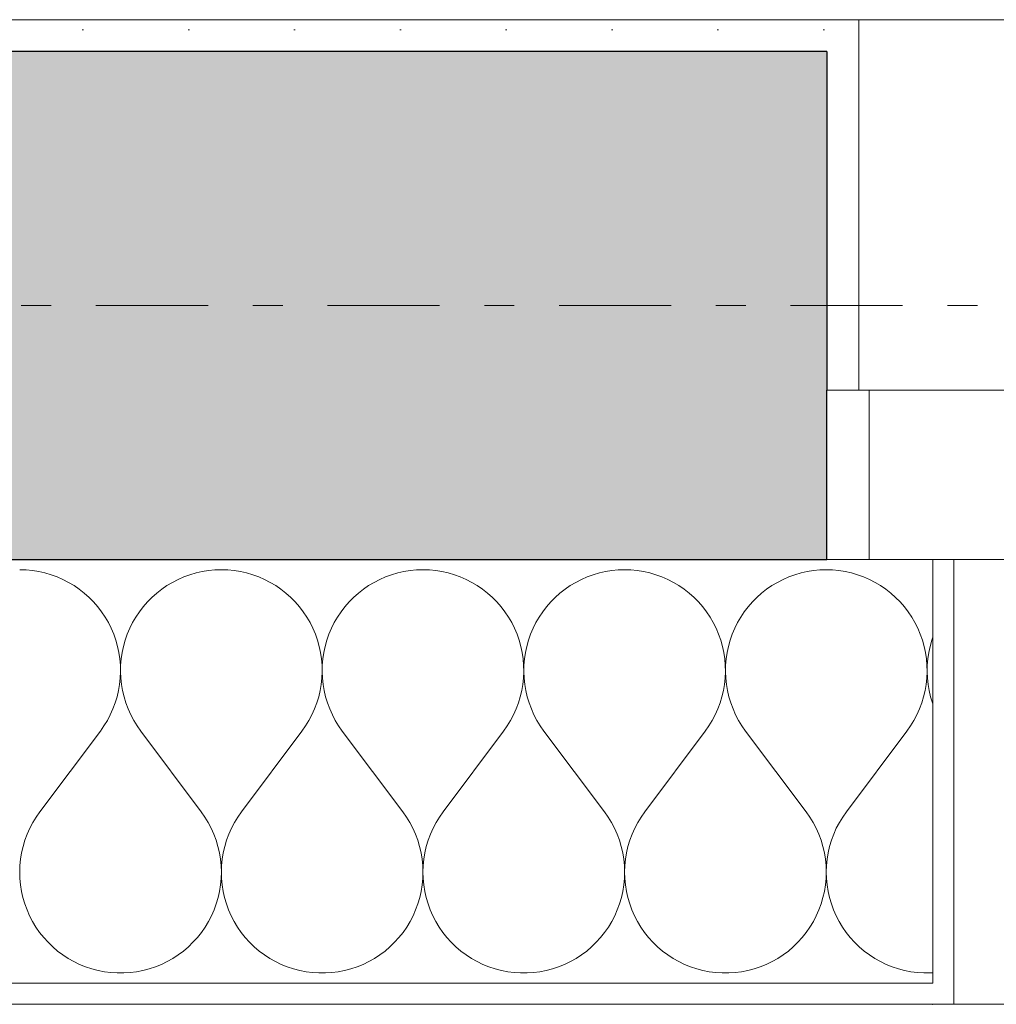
# Model space of a CAD drawing. Extents: x 100 to 2982, y 37 to 2050.
# Tile 6 of 135: x 693 to 739, y 575 to 621. Entities that reach past the tile are written whole.
import ezdxf
from ezdxf.xclip import XClip

# ---------------------------------------------------------------- set-up
doc = ezdxf.new("R2010")
doc.units = 0
doc.header["$MEASUREMENT"] = 0
doc.header["$XCLIPFRAME"] = 0
doc.linetypes.add('Przerywana', pattern=[24, 12, -12])
doc.linetypes.add('Przerywana podwójnie', pattern=[54.680554, 26.458333, -10.583333, 7.055556, -10.583333])
for name, color, linetype in [('410-K Osie', 7, 'Continuous'), ('420-K Ściany', 7, 'Continuous'), ('820-G Rysunki Obrazki', 7, 'Continuous'), ('Okna ARCHICADa', 7, 'Continuous')]:
    doc.layers.add(name, color=color, linetype=linetype)
pattern_1 = [(0, (-18316.349, -206.5255), (0, 8.660254), [0, -5]), (0, (-18313.849, -202.195), (0, 8.660254), [0, -5])]

# ---------------------------------------------------------------- blocks, each defined once
blk = doc.blocks.new('*X13')
at = {"layer": '420-K Ściany', "color": 174, "linetype": 'Continuous', "lineweight": 5, "ltscale": 0.2}
for p, q in [((693.476, 595.023), (693.175, 595.033)), ((693.776, 594.995), (693.476, 595.023)), ((694.073, 594.947), (693.776, 594.995)), ((694.367, 594.881), (694.073, 594.947)), ((694.656, 594.796), (694.367, 594.881)), ((694.939, 594.694), (694.656, 594.796)), ((701.217, 594.796), (700.934, 594.694)), ((701.507, 594.881), (701.217, 594.796)), ((701.8, 594.947), (701.507, 594.881)), ((702.098, 594.995), (701.8, 594.947)), ((702.398, 595.023), (702.098, 594.995)), ((702.699, 595.033), (702.398, 595.023)), ((703, 595.023), (702.699, 595.033)), ((703.3, 594.995), (703, 595.023)), ((703.597, 594.947), (703.3, 594.995)), ((703.891, 594.881), (703.597, 594.947)), ((704.18, 594.796), (703.891, 594.881)), ((704.463, 594.694), (704.18, 594.796)), ((710.741, 594.796), (710.458, 594.694)), ((711.03, 594.881), (710.741, 594.796)), ((711.324, 594.947), (711.03, 594.881)), ((711.622, 594.995), (711.324, 594.947)), ((711.922, 595.023), (711.622, 594.995)), ((712.223, 595.033), (711.922, 595.023)), ((712.524, 595.023), (712.223, 595.033)), ((712.823, 594.995), (712.524, 595.023)), ((713.121, 594.947), (712.823, 594.995)), ((713.415, 594.881), (713.121, 594.947)), ((713.704, 594.796), (713.415, 594.881)), ((713.987, 594.694), (713.704, 594.796)), ((720.265, 594.796), (719.982, 594.694)), ((720.554, 594.881), (720.265, 594.796)), ((720.848, 594.947), (720.554, 594.881)), ((721.145, 594.995), (720.848, 594.947)), ((721.445, 595.023), (721.145, 594.995)), ((721.746, 595.033), (721.445, 595.023)), ((722.047, 595.023), (721.746, 595.033)), ((722.347, 594.995), (722.047, 595.023)), ((722.645, 594.947), (722.347, 594.995)), ((722.939, 594.881), (722.645, 594.947)), ((723.228, 594.796), (722.939, 594.881)), ((723.511, 594.694), (723.228, 594.796)), ((729.789, 594.796), (729.506, 594.694)), ((730.078, 594.881), (729.789, 594.796)), ((730.372, 594.947), (730.078, 594.881)), ((730.669, 594.995), (730.372, 594.947)), ((730.969, 595.023), (730.669, 594.995)), ((731.27, 595.033), (730.969, 595.023)), ((731.571, 595.023), (731.27, 595.033)), ((731.871, 594.995), (731.571, 595.023)), ((732.169, 594.947), (731.871, 594.995)), ((732.462, 594.881), (732.169, 594.947)), ((732.752, 594.796), (732.462, 594.881)), ((733.035, 594.694), (732.752, 594.796)), ((695.216, 594.573), (694.939, 594.694)), ((695.483, 594.436), (695.216, 594.573)), ((695.742, 594.281), (695.483, 594.436)), ((695.991, 594.111), (695.742, 594.281)), ((700.132, 594.281), (699.883, 594.111)), ((700.39, 594.436), (700.132, 594.281)), ((700.658, 594.573), (700.39, 594.436)), ((700.934, 594.694), (700.658, 594.573)), ((704.739, 594.573), (704.463, 594.694)), ((705.007, 594.436), (704.739, 594.573)), ((705.266, 594.281), (705.007, 594.436)), ((705.514, 594.111), (705.266, 594.281)), ((709.655, 594.281), (709.407, 594.111)), ((709.914, 594.436), (709.655, 594.281)), ((710.182, 594.573), (709.914, 594.436)), ((710.458, 594.694), (710.182, 594.573)), ((714.263, 594.573), (713.987, 594.694)), ((714.531, 594.436), (714.263, 594.573)), ((714.79, 594.281), (714.531, 594.436)), ((715.038, 594.111), (714.79, 594.281)), ((719.179, 594.281), (718.931, 594.111)), ((719.438, 594.436), (719.179, 594.281)), ((719.706, 594.573), (719.438, 594.436)), ((719.982, 594.694), (719.706, 594.573)), ((723.787, 594.573), (723.511, 594.694)), ((724.055, 594.436), (723.787, 594.573)), ((724.314, 594.281), (724.055, 594.436)), ((724.562, 594.111), (724.314, 594.281)), ((728.703, 594.281), (728.455, 594.111)), ((728.962, 594.436), (728.703, 594.281)), ((729.23, 594.573), (728.962, 594.436)), ((729.506, 594.694), (729.23, 594.573)), ((733.311, 594.573), (733.035, 594.694)), ((733.579, 594.436), (733.311, 594.573)), ((733.837, 594.281), (733.579, 594.436)), ((734.086, 594.111), (733.837, 594.281)), ((696.228, 593.925), (695.991, 594.111)), ((696.453, 593.725), (696.228, 593.925)), ((699.646, 593.925), (699.421, 593.725)), ((699.883, 594.111), (699.646, 593.925)), ((705.752, 593.925), (705.514, 594.111)), ((705.977, 593.725), (705.752, 593.925)), ((709.17, 593.925), (708.945, 593.725)), ((709.407, 594.111), (709.17, 593.925)), ((715.275, 593.925), (715.038, 594.111)), ((715.5, 593.725), (715.275, 593.925)), ((718.694, 593.925), (718.469, 593.725)), ((718.931, 594.111), (718.694, 593.925)), ((724.799, 593.925), (724.562, 594.111)), ((725.024, 593.725), (724.799, 593.925)), ((728.217, 593.925), (727.992, 593.725)), ((728.455, 594.111), (728.217, 593.925)), ((734.323, 593.925), (734.086, 594.111)), ((734.548, 593.725), (734.323, 593.925)), ((696.665, 593.511), (696.453, 593.725)), ((696.862, 593.284), (696.665, 593.511)), ((699.209, 593.511), (699.011, 593.284)), ((699.421, 593.725), (699.209, 593.511)), ((706.188, 593.511), (705.977, 593.725)), ((706.386, 593.284), (706.188, 593.511)), ((708.733, 593.511), (708.535, 593.284)), ((708.945, 593.725), (708.733, 593.511)), ((715.712, 593.511), (715.5, 593.725)), ((715.91, 593.284), (715.712, 593.511)), ((718.257, 593.511), (718.059, 593.284)), ((718.469, 593.725), (718.257, 593.511)), ((725.236, 593.511), (725.024, 593.725)), ((725.434, 593.284), (725.236, 593.511)), ((727.781, 593.511), (727.583, 593.284)), ((727.992, 593.725), (727.781, 593.511)), ((734.76, 593.511), (734.548, 593.725)), ((734.958, 593.284), (734.76, 593.511)), ((697.046, 593.045), (696.862, 593.284)), ((697.213, 592.794), (697.046, 593.045)), ((698.828, 593.045), (698.661, 592.794)), ((699.011, 593.284), (698.828, 593.045)), ((706.569, 593.045), (706.386, 593.284)), ((706.737, 592.794), (706.569, 593.045)), ((708.352, 593.045), (708.184, 592.794)), ((708.535, 593.284), (708.352, 593.045)), ((716.093, 593.045), (715.91, 593.284)), ((716.261, 592.794), (716.093, 593.045)), ((717.876, 593.045), (717.708, 592.794)), ((718.059, 593.284), (717.876, 593.045)), ((725.617, 593.045), (725.434, 593.284)), ((725.785, 592.794), (725.617, 593.045)), ((727.4, 593.045), (727.232, 592.794)), ((727.583, 593.284), (727.4, 593.045)), ((735.141, 593.045), (734.958, 593.284)), ((735.308, 592.794), (735.141, 593.045)), ((697.365, 592.534), (697.213, 592.794)), ((697.499, 592.265), (697.365, 592.534)), ((698.509, 592.534), (698.374, 592.265)), ((698.661, 592.794), (698.509, 592.534)), ((706.888, 592.534), (706.737, 592.794)), ((707.023, 592.265), (706.888, 592.534)), ((708.033, 592.534), (707.898, 592.265)), ((708.184, 592.794), (708.033, 592.534)), ((716.412, 592.534), (716.261, 592.794)), ((716.547, 592.265), (716.412, 592.534)), ((717.557, 592.534), (717.422, 592.265)), ((717.708, 592.794), (717.557, 592.534)), ((725.936, 592.534), (725.785, 592.794)), ((726.071, 592.265), (725.936, 592.534)), ((727.08, 592.534), (726.946, 592.265)), ((727.232, 592.794), (727.08, 592.534)), ((735.46, 592.534), (735.308, 592.794)), ((735.595, 592.265), (735.46, 592.534)), ((697.617, 591.987), (697.499, 592.265)), ((697.716, 591.703), (697.617, 591.987)), ((698.257, 591.987), (698.157, 591.703)), ((698.374, 592.265), (698.257, 591.987)), ((707.141, 591.987), (707.023, 592.265)), ((707.24, 591.703), (707.141, 591.987)), ((707.781, 591.987), (707.681, 591.703)), ((707.898, 592.265), (707.781, 591.987)), ((716.664, 591.987), (716.547, 592.265)), ((716.764, 591.703), (716.664, 591.987)), ((717.305, 591.987), (717.205, 591.703)), ((717.422, 592.265), (717.305, 591.987)), ((726.188, 591.987), (726.071, 592.265)), ((726.288, 591.703), (726.188, 591.987)), ((726.828, 591.987), (726.729, 591.703)), ((726.946, 592.265), (726.828, 591.987)), ((735.712, 591.987), (735.595, 592.265)), ((735.812, 591.703), (735.712, 591.987)), ((697.798, 591.413), (697.716, 591.703)), ((698.157, 591.703), (698.076, 591.413)), ((707.322, 591.413), (707.24, 591.703)), ((707.681, 591.703), (707.6, 591.413)), ((716.845, 591.413), (716.764, 591.703)), ((717.205, 591.703), (717.123, 591.413)), ((726.369, 591.413), (726.288, 591.703)), ((726.729, 591.703), (726.647, 591.413)), ((735.893, 591.413), (735.812, 591.703)), ((736.253, 591.703), (736.171, 591.413)), ((736.302, 591.844), (736.253, 591.703)), ((697.861, 591.118), (697.798, 591.413)), ((697.905, 590.82), (697.861, 591.118)), ((698.013, 591.118), (697.969, 590.82)), ((698.076, 591.413), (698.013, 591.118)), ((707.385, 591.118), (707.322, 591.413)), ((707.429, 590.82), (707.385, 591.118)), ((707.537, 591.118), (707.492, 590.82)), ((707.6, 591.413), (707.537, 591.118)), ((716.908, 591.118), (716.845, 591.413)), ((716.953, 590.82), (716.908, 591.118)), ((717.061, 591.118), (717.016, 590.82)), ((717.123, 591.413), (717.061, 591.118)), ((726.432, 591.118), (726.369, 591.413)), ((726.476, 590.82), (726.432, 591.118)), ((726.584, 591.118), (726.54, 590.82)), ((726.647, 591.413), (726.584, 591.118)), ((735.956, 591.118), (735.893, 591.413)), ((736, 590.82), (735.956, 591.118)), ((736.108, 591.118), (736.064, 590.82)), ((736.171, 591.413), (736.108, 591.118)), ((697.93, 590.52), (697.905, 590.82)), ((697.969, 590.82), (697.943, 590.52)), ((707.454, 590.52), (707.429, 590.82)), ((707.492, 590.82), (707.467, 590.52)), ((716.978, 590.52), (716.953, 590.82)), ((717.016, 590.82), (716.991, 590.52)), ((726.502, 590.52), (726.476, 590.82)), ((726.54, 590.82), (726.515, 590.52)), ((736.026, 590.52), (736, 590.82)), ((736.064, 590.82), (736.039, 590.52)), ((697.924, 589.918), (697.937, 590.219)), ((697.937, 590.219), (697.93, 590.52)), ((697.943, 590.52), (697.937, 590.219)), ((697.937, 590.219), (697.95, 589.918)), ((707.448, 589.918), (707.46, 590.219)), ((707.46, 590.219), (707.454, 590.52)), ((707.467, 590.52), (707.461, 590.219)), ((707.461, 590.219), (707.474, 589.918)), ((716.971, 589.918), (716.984, 590.219)), ((716.984, 590.219), (716.978, 590.52)), ((716.991, 590.52), (716.985, 590.219)), ((716.985, 590.219), (716.998, 589.918)), ((726.495, 589.918), (726.508, 590.219)), ((726.508, 590.219), (726.502, 590.52)), ((726.515, 590.52), (726.509, 590.219)), ((726.509, 590.219), (726.521, 589.918)), ((736.019, 589.918), (736.032, 590.219)), ((736.032, 590.219), (736.026, 590.52)), ((736.039, 590.52), (736.032, 590.219)), ((736.032, 590.219), (736.045, 589.918)), ((697.892, 589.619), (697.924, 589.918)), ((697.95, 589.918), (697.982, 589.619)), ((707.416, 589.619), (707.448, 589.918)), ((707.474, 589.918), (707.506, 589.619)), ((716.94, 589.619), (716.971, 589.918)), ((716.998, 589.918), (717.029, 589.619)), ((726.463, 589.619), (726.495, 589.918)), ((726.521, 589.918), (726.553, 589.619)), ((735.987, 589.619), (736.019, 589.918)), ((736.045, 589.918), (736.077, 589.619)), ((697.772, 589.029), (697.841, 589.322)), ((697.841, 589.322), (697.892, 589.619)), ((697.982, 589.619), (698.032, 589.322)), ((698.032, 589.322), (698.102, 589.029)), ((707.296, 589.029), (707.365, 589.322)), ((707.365, 589.322), (707.416, 589.619)), ((707.506, 589.619), (707.556, 589.322)), ((707.556, 589.322), (707.626, 589.029)), ((716.82, 589.029), (716.889, 589.322)), ((716.889, 589.322), (716.94, 589.619)), ((717.029, 589.619), (717.08, 589.322)), ((717.08, 589.322), (717.149, 589.029)), ((726.343, 589.029), (726.413, 589.322)), ((726.413, 589.322), (726.463, 589.619)), ((726.553, 589.619), (726.604, 589.322)), ((726.604, 589.322), (726.673, 589.029)), ((735.867, 589.029), (735.937, 589.322)), ((735.937, 589.322), (735.987, 589.619)), ((736.077, 589.619), (736.128, 589.322)), ((736.128, 589.322), (736.197, 589.029)), ((697.578, 588.458), (697.684, 588.74)), ((697.684, 588.74), (697.772, 589.029)), ((698.102, 589.029), (698.189, 588.74)), ((698.189, 588.74), (698.295, 588.458)), ((707.102, 588.458), (707.208, 588.74)), ((707.208, 588.74), (707.296, 589.029)), ((707.626, 589.029), (707.713, 588.74)), ((707.713, 588.74), (707.819, 588.458)), ((716.626, 588.458), (716.732, 588.74)), ((716.732, 588.74), (716.82, 589.029)), ((717.149, 589.029), (717.237, 588.74)), ((717.237, 588.74), (717.343, 588.458)), ((726.15, 588.458), (726.256, 588.74)), ((726.256, 588.74), (726.343, 589.029)), ((726.673, 589.029), (726.761, 588.74)), ((726.761, 588.74), (726.867, 588.458)), ((735.674, 588.458), (735.779, 588.74)), ((735.779, 588.74), (735.867, 589.029)), ((736.197, 589.029), (736.285, 588.74)), ((736.285, 588.74), (736.302, 588.694)), ((697.455, 588.184), (697.578, 588.458)), ((698.295, 588.458), (698.419, 588.184)), ((706.979, 588.184), (707.102, 588.458)), ((707.819, 588.458), (707.942, 588.184)), ((716.503, 588.184), (716.626, 588.458)), ((717.343, 588.458), (717.466, 588.184)), ((726.027, 588.184), (726.15, 588.458)), ((726.867, 588.458), (726.99, 588.184)), ((735.55, 588.184), (735.674, 588.458)), ((697.157, 587.66), (697.315, 587.917)), ((697.315, 587.917), (697.455, 588.184)), ((698.419, 588.184), (698.559, 587.917)), ((698.559, 587.917), (698.716, 587.66)), ((706.681, 587.66), (706.838, 587.917)), ((706.838, 587.917), (706.979, 588.184)), ((707.942, 588.184), (708.083, 587.917)), ((708.083, 587.917), (708.24, 587.66)), ((716.205, 587.66), (716.362, 587.917)), ((716.362, 587.917), (716.503, 588.184)), ((717.466, 588.184), (717.607, 587.917)), ((717.607, 587.917), (717.764, 587.66)), ((725.729, 587.66), (725.886, 587.917)), ((725.886, 587.917), (726.027, 588.184)), ((726.99, 588.184), (727.131, 587.917)), ((727.131, 587.917), (727.288, 587.66)), ((735.253, 587.66), (735.41, 587.917)), ((735.41, 587.917), (735.55, 588.184)), ((694.127, 583.604), (696.984, 587.414)), ((696.984, 587.414), (697.157, 587.66)), ((698.716, 587.66), (698.889, 587.414)), ((701.746, 583.604), (698.889, 587.414)), ((703.651, 583.604), (706.508, 587.414)), ((706.508, 587.414), (706.681, 587.66)), ((708.24, 587.66), (708.413, 587.414)), ((711.27, 583.604), (708.413, 587.414)), ((713.175, 583.604), (716.032, 587.414)), ((716.032, 587.414), (716.205, 587.66)), ((717.764, 587.66), (717.937, 587.414)), ((720.794, 583.604), (717.937, 587.414)), ((722.699, 583.604), (725.556, 587.414)), ((725.556, 587.414), (725.729, 587.66)), ((727.288, 587.66), (727.461, 587.414)), ((730.318, 583.604), (727.461, 587.414)), ((732.223, 583.604), (735.08, 587.414)), ((735.08, 587.414), (735.253, 587.66)), ((694.127, 583.604), (693.952, 583.354)), ((701.922, 583.354), (701.746, 583.604)), ((703.651, 583.604), (703.476, 583.354)), ((711.446, 583.354), (711.27, 583.604)), ((713.175, 583.604), (713, 583.354)), ((720.969, 583.354), (720.794, 583.604)), ((722.699, 583.604), (722.523, 583.354)), ((730.493, 583.354), (730.318, 583.604)), ((732.223, 583.604), (732.047, 583.354)), ((693.952, 583.354), (693.793, 583.093)), ((702.081, 583.093), (701.922, 583.354)), ((703.476, 583.354), (703.317, 583.093)), ((711.605, 583.093), (711.446, 583.354)), ((713, 583.354), (712.841, 583.093)), ((721.128, 583.093), (720.969, 583.354)), ((722.523, 583.354), (722.364, 583.093)), ((730.652, 583.093), (730.493, 583.354)), ((732.047, 583.354), (731.888, 583.093)), ((693.651, 582.822), (693.527, 582.543)), ((693.793, 583.093), (693.651, 582.822)), ((702.223, 582.822), (702.081, 583.093)), ((702.347, 582.543), (702.223, 582.822)), ((703.175, 582.822), (703.051, 582.543)), ((703.317, 583.093), (703.175, 582.822)), ((711.747, 582.822), (711.605, 583.093)), ((711.871, 582.543), (711.747, 582.822)), ((712.699, 582.822), (712.574, 582.543)), ((712.841, 583.093), (712.699, 582.822)), ((721.27, 582.822), (721.128, 583.093)), ((721.395, 582.543), (721.27, 582.822)), ((722.222, 582.822), (722.098, 582.543)), ((722.364, 583.093), (722.222, 582.822)), ((730.794, 582.822), (730.652, 583.093)), ((730.918, 582.543), (730.794, 582.822)), ((731.746, 582.822), (731.622, 582.543)), ((731.888, 583.093), (731.746, 582.822)), ((693.421, 582.257), (693.333, 581.964)), ((693.527, 582.543), (693.421, 582.257)), ((702.453, 582.257), (702.347, 582.543)), ((702.541, 581.964), (702.453, 582.257)), ((702.944, 582.257), (702.857, 581.964)), ((703.051, 582.543), (702.944, 582.257)), ((711.977, 582.257), (711.871, 582.543)), ((712.064, 581.964), (711.977, 582.257)), ((712.468, 582.257), (712.381, 581.964)), ((712.574, 582.543), (712.468, 582.257)), ((721.501, 582.257), (721.395, 582.543)), ((721.588, 581.964), (721.501, 582.257)), ((721.992, 582.257), (721.904, 581.964)), ((722.098, 582.543), (721.992, 582.257)), ((731.025, 582.257), (730.918, 582.543)), ((731.112, 581.964), (731.025, 582.257)), ((731.516, 582.257), (731.428, 581.964)), ((731.622, 582.543), (731.516, 582.257)), ((693.333, 581.964), (693.264, 581.666)), ((702.609, 581.666), (702.541, 581.964)), ((702.857, 581.964), (702.788, 581.666)), ((712.133, 581.666), (712.064, 581.964)), ((712.381, 581.964), (712.312, 581.666)), ((721.657, 581.666), (721.588, 581.964)), ((721.904, 581.964), (721.836, 581.666)), ((731.181, 581.666), (731.112, 581.964)), ((731.428, 581.964), (731.36, 581.666)), ((693.215, 581.364), (693.185, 581.06)), ((693.264, 581.666), (693.215, 581.364)), ((702.659, 581.364), (702.609, 581.666)), ((702.688, 581.06), (702.659, 581.364)), ((702.739, 581.364), (702.709, 581.06)), ((702.788, 581.666), (702.739, 581.364)), ((712.182, 581.364), (712.133, 581.666)), ((712.212, 581.06), (712.182, 581.364)), ((712.263, 581.364), (712.233, 581.06)), ((712.312, 581.666), (712.263, 581.364)), ((721.706, 581.364), (721.657, 581.666)), ((721.736, 581.06), (721.706, 581.364)), ((721.787, 581.364), (721.757, 581.06)), ((721.836, 581.666), (721.787, 581.364)), ((731.23, 581.364), (731.181, 581.666)), ((731.26, 581.06), (731.23, 581.364)), ((731.31, 581.364), (731.281, 581.06)), ((731.36, 581.666), (731.31, 581.364)), ((693.185, 581.06), (693.175, 580.755)), ((702.699, 580.755), (702.688, 581.06)), ((702.709, 581.06), (702.699, 580.755)), ((712.223, 580.755), (712.212, 581.06)), ((712.233, 581.06), (712.223, 580.755)), ((721.746, 580.755), (721.736, 581.06)), ((721.757, 581.06), (721.746, 580.755)), ((731.27, 580.755), (731.26, 581.06)), ((731.281, 581.06), (731.27, 580.755)), ((693.175, 580.755), (693.184, 580.449)), ((693.184, 580.449), (693.213, 580.145)), ((702.661, 580.145), (702.689, 580.449)), ((702.689, 580.449), (702.699, 580.755)), ((702.699, 580.755), (702.708, 580.449)), ((702.708, 580.449), (702.737, 580.145)), ((712.184, 580.145), (712.213, 580.449)), ((712.213, 580.449), (712.223, 580.755)), ((712.223, 580.755), (712.232, 580.449)), ((712.232, 580.449), (712.261, 580.145)), ((721.708, 580.145), (721.737, 580.449)), ((721.737, 580.449), (721.746, 580.755)), ((721.746, 580.755), (721.756, 580.449)), ((721.756, 580.449), (721.785, 580.145)), ((731.232, 580.145), (731.261, 580.449)), ((731.261, 580.449), (731.27, 580.755)), ((731.27, 580.755), (731.279, 580.449)), ((731.279, 580.449), (731.308, 580.145)), ((693.213, 580.145), (693.261, 579.844)), ((702.612, 579.844), (702.661, 580.145)), ((702.737, 580.145), (702.785, 579.844)), ((712.136, 579.844), (712.184, 580.145)), ((712.261, 580.145), (712.309, 579.844)), ((721.66, 579.844), (721.708, 580.145)), ((721.785, 580.145), (721.833, 579.844)), ((731.184, 579.844), (731.232, 580.145)), ((731.308, 580.145), (731.357, 579.844)), ((693.261, 579.844), (693.329, 579.546)), ((693.329, 579.546), (693.416, 579.252)), ((702.458, 579.252), (702.545, 579.546)), ((702.545, 579.546), (702.612, 579.844)), ((702.785, 579.844), (702.853, 579.546)), ((702.853, 579.546), (702.939, 579.252)), ((711.982, 579.252), (712.069, 579.546)), ((712.069, 579.546), (712.136, 579.844)), ((712.309, 579.844), (712.377, 579.546)), ((712.377, 579.546), (712.463, 579.252)), ((721.506, 579.252), (721.592, 579.546)), ((721.592, 579.546), (721.66, 579.844)), ((721.833, 579.844), (721.9, 579.546)), ((721.9, 579.546), (721.987, 579.252)), ((731.03, 579.252), (731.116, 579.546)), ((731.116, 579.546), (731.184, 579.844)), ((731.357, 579.844), (731.424, 579.546)), ((731.424, 579.546), (731.511, 579.252)), ((693.416, 579.252), (693.521, 578.966)), ((693.521, 578.966), (693.644, 578.686)), ((702.23, 578.686), (702.353, 578.966)), ((702.353, 578.966), (702.458, 579.252)), ((702.939, 579.252), (703.045, 578.966)), ((703.045, 578.966), (703.168, 578.686)), ((711.753, 578.686), (711.877, 578.966)), ((711.877, 578.966), (711.982, 579.252)), ((712.463, 579.252), (712.568, 578.966)), ((712.568, 578.966), (712.692, 578.686)), ((721.277, 578.686), (721.401, 578.966)), ((721.401, 578.966), (721.506, 579.252)), ((721.987, 579.252), (722.092, 578.966)), ((722.092, 578.966), (722.215, 578.686)), ((730.801, 578.686), (730.924, 578.966)), ((730.924, 578.966), (731.03, 579.252)), ((731.511, 579.252), (731.616, 578.966)), ((731.616, 578.966), (731.739, 578.686)), ((693.644, 578.686), (693.785, 578.415)), ((702.089, 578.415), (702.23, 578.686)), ((703.168, 578.686), (703.309, 578.415)), ((711.612, 578.415), (711.753, 578.686)), ((712.692, 578.686), (712.833, 578.415)), ((721.136, 578.415), (721.277, 578.686)), ((722.215, 578.686), (722.357, 578.415)), ((730.66, 578.415), (730.801, 578.686)), ((731.739, 578.686), (731.88, 578.415)), ((693.785, 578.415), (693.943, 578.153)), ((693.943, 578.153), (694.118, 577.903)), ((701.756, 577.903), (701.931, 578.153)), ((701.931, 578.153), (702.089, 578.415)), ((703.309, 578.415), (703.467, 578.153)), ((703.467, 578.153), (703.642, 577.903)), ((711.28, 577.903), (711.454, 578.153)), ((711.454, 578.153), (711.612, 578.415)), ((712.833, 578.415), (712.991, 578.153)), ((712.991, 578.153), (713.165, 577.903)), ((720.804, 577.903), (720.978, 578.153)), ((720.978, 578.153), (721.136, 578.415)), ((722.357, 578.415), (722.515, 578.153)), ((722.515, 578.153), (722.689, 577.903)), ((730.327, 577.903), (730.502, 578.153)), ((730.502, 578.153), (730.66, 578.415)), ((731.88, 578.415), (732.038, 578.153)), ((732.038, 578.153), (732.213, 577.903)), ((694.118, 577.903), (694.308, 577.664)), ((694.308, 577.664), (694.513, 577.437)), ((701.36, 577.437), (701.566, 577.664)), ((701.566, 577.664), (701.756, 577.903)), ((703.642, 577.903), (703.832, 577.664)), ((703.832, 577.664), (704.037, 577.437)), ((710.884, 577.437), (711.089, 577.664)), ((711.089, 577.664), (711.28, 577.903)), ((713.165, 577.903), (713.356, 577.664)), ((713.356, 577.664), (713.561, 577.437)), ((720.408, 577.437), (720.613, 577.664)), ((720.613, 577.664), (720.804, 577.903)), ((722.689, 577.903), (722.88, 577.664)), ((722.88, 577.664), (723.085, 577.437)), ((729.932, 577.437), (730.137, 577.664)), ((730.137, 577.664), (730.327, 577.903)), ((732.213, 577.903), (732.403, 577.664)), ((732.403, 577.664), (732.609, 577.437)), ((694.513, 577.437), (694.733, 577.224)), ((694.733, 577.224), (694.965, 577.026)), ((700.909, 577.026), (701.141, 577.224)), ((701.141, 577.224), (701.36, 577.437)), ((704.037, 577.437), (704.256, 577.224)), ((704.256, 577.224), (704.489, 577.026)), ((710.432, 577.026), (710.665, 577.224)), ((710.665, 577.224), (710.884, 577.437)), ((713.561, 577.437), (713.78, 577.224)), ((713.78, 577.224), (714.013, 577.026)), ((719.956, 577.026), (720.189, 577.224)), ((720.189, 577.224), (720.408, 577.437)), ((723.085, 577.437), (723.304, 577.224)), ((723.304, 577.224), (723.537, 577.026)), ((729.48, 577.026), (729.712, 577.224)), ((729.712, 577.224), (729.932, 577.437)), ((732.609, 577.437), (732.828, 577.224)), ((732.828, 577.224), (733.06, 577.026)), ((694.965, 577.026), (695.21, 576.843)), ((695.21, 576.843), (695.466, 576.676)), ((695.466, 576.676), (695.732, 576.526)), ((700.142, 576.526), (700.408, 576.676)), ((700.408, 576.676), (700.664, 576.843)), ((700.664, 576.843), (700.909, 577.026)), ((704.489, 577.026), (704.734, 576.843)), ((704.734, 576.843), (704.99, 576.676)), ((704.99, 576.676), (705.256, 576.526)), ((709.665, 576.526), (709.932, 576.676)), ((709.932, 576.676), (710.188, 576.843)), ((710.188, 576.843), (710.432, 577.026)), ((714.013, 577.026), (714.258, 576.843)), ((714.258, 576.843), (714.514, 576.676)), ((714.514, 576.676), (714.78, 576.526)), ((719.189, 576.526), (719.455, 576.676)), ((719.455, 576.676), (719.711, 576.843)), ((719.711, 576.843), (719.956, 577.026)), ((723.537, 577.026), (723.781, 576.843)), ((723.781, 576.843), (724.037, 576.676)), ((724.037, 576.676), (724.304, 576.526)), ((728.713, 576.526), (728.979, 576.676)), ((728.979, 576.676), (729.235, 576.843)), ((729.235, 576.843), (729.48, 577.026)), ((733.06, 577.026), (733.305, 576.843)), ((733.305, 576.843), (733.561, 576.676)), ((733.561, 576.676), (733.827, 576.526)), ((695.732, 576.526), (696.007, 576.393)), ((696.007, 576.393), (696.291, 576.279)), ((696.291, 576.279), (696.581, 576.182)), ((696.581, 576.182), (696.876, 576.105)), ((698.998, 576.105), (699.293, 576.182)), ((699.293, 576.182), (699.583, 576.279)), ((699.583, 576.279), (699.866, 576.393)), ((699.866, 576.393), (700.142, 576.526)), ((705.256, 576.526), (705.531, 576.393)), ((705.531, 576.393), (705.814, 576.279)), ((705.814, 576.279), (706.104, 576.182)), ((706.104, 576.182), (706.4, 576.105)), ((708.521, 576.105), (708.817, 576.182)), ((708.817, 576.182), (709.107, 576.279)), ((709.107, 576.279), (709.39, 576.393)), ((709.39, 576.393), (709.665, 576.526)), ((714.78, 576.526), (715.055, 576.393)), ((715.055, 576.393), (715.338, 576.279)), ((715.338, 576.279), (715.628, 576.182)), ((715.628, 576.182), (715.924, 576.105)), ((718.045, 576.105), (718.341, 576.182)), ((718.341, 576.182), (718.631, 576.279)), ((718.631, 576.279), (718.914, 576.393)), ((718.914, 576.393), (719.189, 576.526)), ((724.304, 576.526), (724.579, 576.393)), ((724.579, 576.393), (724.862, 576.279)), ((724.862, 576.279), (725.152, 576.182)), ((725.152, 576.182), (725.448, 576.105)), ((727.569, 576.105), (727.865, 576.182)), ((727.865, 576.182), (728.155, 576.279)), ((728.155, 576.279), (728.438, 576.393)), ((728.438, 576.393), (728.713, 576.526)), ((733.827, 576.526), (734.103, 576.393)), ((734.103, 576.393), (734.386, 576.279)), ((734.386, 576.279), (734.676, 576.182)), ((734.676, 576.182), (734.971, 576.105)), ((696.876, 576.105), (697.176, 576.046)), ((697.176, 576.046), (697.479, 576.007)), ((697.479, 576.007), (697.784, 575.988)), ((697.784, 575.988), (698.09, 575.988)), ((698.09, 575.988), (698.395, 576.007)), ((698.395, 576.007), (698.698, 576.046)), ((698.698, 576.046), (698.998, 576.105)), ((706.4, 576.105), (706.7, 576.046)), ((706.7, 576.046), (707.003, 576.007)), ((707.003, 576.007), (707.308, 575.988)), ((707.308, 575.988), (707.613, 575.988)), ((707.613, 575.988), (707.918, 576.007)), ((707.918, 576.007), (708.221, 576.046)), ((708.221, 576.046), (708.521, 576.105)), ((715.924, 576.105), (716.224, 576.046)), ((716.224, 576.046), (716.527, 576.007)), ((716.527, 576.007), (716.832, 575.988)), ((716.832, 575.988), (717.137, 575.988)), ((717.137, 575.988), (717.442, 576.007)), ((717.442, 576.007), (717.745, 576.046)), ((717.745, 576.046), (718.045, 576.105)), ((725.448, 576.105), (725.747, 576.046)), ((725.747, 576.046), (726.051, 576.007)), ((726.051, 576.007), (726.355, 575.988)), ((726.355, 575.988), (726.661, 575.988)), ((726.661, 575.988), (726.966, 576.007)), ((726.966, 576.007), (727.269, 576.046)), ((727.269, 576.046), (727.569, 576.105)), ((734.971, 576.105), (735.271, 576.046)), ((735.271, 576.046), (735.574, 576.007)), ((735.574, 576.007), (735.879, 575.988)), ((735.879, 575.988), (736.185, 575.988)), ((736.185, 575.988), (736.302, 575.995))]:
    blk.add_line(p, q, dxfattribs=at)
blk = doc.blocks.new('Rysunek_1_1', base_point=(-18316.349, -206.526))
at = {"layer": '420-K Ściany', "linetype": 'Continuous', "lineweight": 5}
h = blk.add_hatch(dxfattribs=at)
h.set_pattern_fill('Tynk_0001', color=180, style=0, pattern_type=2)
h.set_pattern_definition(pattern_1)
h.paths.add_polyline_path([(731.302, 621.009), (666.302, 621.009), (666.302, 619.509), (731.302, 619.509)])
h = blk.add_hatch(dxfattribs=at)
h.set_pattern_fill('Tynk_0001', color=180, style=0, pattern_type=2)
h.set_pattern_definition(pattern_1)
h.paths.add_polyline_path([(732.802, 621.009), (731.302, 621.009), (731.302, 619.509), (731.302, 603.509), (732.802, 603.509)])
at = {"layer": '420-K Ściany', "linetype": 'Continuous', "lineweight": 13}
blk.add_hatch(color=62, dxfattribs=at).paths.add_polyline_path([(664.802, 619.509), (664.802, 595.509), (731.302, 595.509), (731.302, 603.509), (731.302, 619.509)])
at = {"layer": '420-K Ściany', "linetype": 'Continuous', "lineweight": 5}
h = blk.add_hatch(dxfattribs=at)
h.set_pattern_fill('Tynk_0001', color=176, style=0, pattern_type=2)
h.set_pattern_definition(pattern_1)
h.paths.add_polyline_path([(736.302, 574.509), (737.302, 574.509), (737.302, 595.509), (736.302, 595.509), (736.302, 575.509)])
h = blk.add_hatch(dxfattribs=at)
h.set_pattern_fill('Tynk_0001', color=176, style=0, pattern_type=2)
h.set_pattern_definition(pattern_1)
h.paths.add_polyline_path([(736.302, 575.509), (620.802, 575.509), (620.802, 574.509), (736.302, 574.509)])
at = {"layer": '410-K Osie', "color": 4, "linetype": 'Przerywana podwójnie', "lineweight": 13, "ltscale": 0.2}
blk.add_line((587.417, 607.509), (2253.561, 607.509), dxfattribs=at)
blk.add_line((587.417, 607.509), (2253.561, 607.509), dxfattribs=at)
at = {"layer": '420-K Ściany', "color": 47, "linetype": 'Continuous', "lineweight": 15, "ltscale": 0.2}
for p, q in [((731.302, 621.009), (732.802, 621.009)), ((732.802, 603.509), (732.802, 621.009)), ((731.302, 603.509), (732.802, 603.509)), ((736.302, 595.509), (731.302, 595.509)), ((736.302, 595.509), (737.302, 595.509)), ((737.302, 595.509), (737.302, 574.509)), ((736.302, 574.509), (737.302, 574.509))]:
    blk.add_line(p, q, dxfattribs=at)
at = {"layer": '420-K Ściany', "color": 27, "linetype": 'Continuous', "lineweight": 25, "ltscale": 0.2}
for p, q in [((731.302, 619.509), (664.802, 619.509)), ((731.302, 619.509), (731.302, 603.509)), ((731.302, 595.509), (731.302, 603.509)), ((664.802, 595.509), (731.302, 595.509))]:
    blk.add_line(p, q, dxfattribs=at)
at = {"layer": '420-K Ściany', "color": 67, "linetype": 'Continuous', "lineweight": 13, "ltscale": 0.2}
for p, q in [((736.302, 575.509), (736.302, 595.509)), ((640.802, 575.509), (736.302, 575.509))]:
    blk.add_line(p, q, dxfattribs=at)
at = {"layer": '420-K Ściany', "color": 47, "linetype": 'Continuous', "lineweight": 15, "ltscale": 0.2, "flags": 128}
for points in [[(731.302, 621.009), (666.302, 621.009)], [(619.802, 574.509), (736.302, 574.509)]]:
    blk.add_lwpolyline(points, dxfattribs=at)
at = {"layer": 'Okna ARCHICADa', "color": 47, "linetype": 'Continuous', "lineweight": 15, "ltscale": 0.2}
for p, q in [((731.302, 621.009), (732.802, 621.009)), ((732.802, 603.509), (732.802, 621.009)), ((736.302, 595.509), (731.302, 595.509)), ((736.302, 595.509), (731.302, 595.509)), ((737.302, 595.509), (737.302, 574.509)), ((736.302, 574.509), (737.302, 574.509))]:
    blk.add_line(p, q, dxfattribs=at)
at = {"layer": 'Okna ARCHICADa', "color": 3, "linetype": 'Continuous', "lineweight": 13, "ltscale": 0.2}
for p, q in [((732.802, 621.009), (949.802, 621.009)), ((736.302, 574.509), (946.302, 574.509))]:
    blk.add_line(p, q, dxfattribs=at)
at = {"layer": 'Okna ARCHICADa', "color": 23, "linetype": 'Continuous', "lineweight": 15, "ltscale": 0.2}
for p, q in [((731.302, 603.509), (733.302, 603.509)), ((733.302, 603.509), (741.302, 603.509)), ((733.302, 595.509), (731.302, 595.509)), ((741.302, 595.509), (733.302, 595.509))]:
    blk.add_line(p, q, dxfattribs=at)
at = {"layer": 'Okna ARCHICADa', "color": 27, "linetype": 'Continuous', "lineweight": 25, "ltscale": 0.2}
blk.add_line((731.302, 595.509), (731.302, 603.509), dxfattribs=at)
blk.add_line((731.302, 595.509), (731.302, 603.509), dxfattribs=at)
at = {"layer": 'Okna ARCHICADa', "color": 161, "linetype": 'Continuous', "lineweight": 5, "ltscale": 0.2}
blk.add_line((733.302, 595.509), (733.302, 603.509), dxfattribs=at)
at = {"layer": 'Okna ARCHICADa', "color": 3, "linetype": 'Przerywana', "lineweight": 13, "ltscale": 0.2}
blk.add_line((737.302, 574.509), (945.302, 574.509), dxfattribs=at)
at = {"layer": 'Okna ARCHICADa', "color": 3, "linetype": 'Continuous', "lineweight": 13, "ltscale": 0.2}
blk.add_point((736.302, 574.509), dxfattribs=at)
at = {"color": 65, "linetype": 'Continuous', "lineweight": 13, "ltscale": 0.2}
blk.add_blockref('*X13', (0, 0), dxfattribs=at)

msp = doc.modelspace()

# ---------------------------------------------------------------- block references
at = {"layer": '820-G Rysunki Obrazki', "color": 65, "linetype": 'Continuous', "lineweight": 13, "ltscale": 0.2}
ref = msp.add_blockref('Rysunek_1_1', (-18316.349, -206.526), dxfattribs=at)
XClip(ref).set_block_clipping_path([(244.527027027, 76.8014120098), (2570.9054054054, 2022.1162324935)])

doc.saveas('drawing.dxf')
